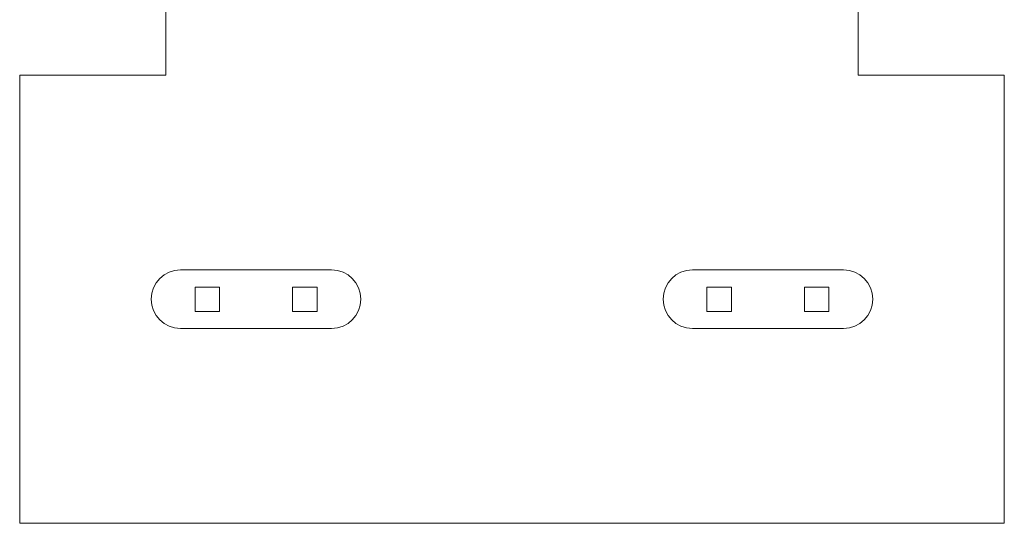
# Model space of a CAD drawing. Header units: millimetres. Extents: x -40905 to 281, y -74558 to -53256.
# Tile 1 of 6: x -40905 to -20705, y -74558 to -64221. Entities that reach past the tile are written whole.
import ezdxf

# ---------------------------------------------------------------- set-up
doc = ezdxf.new("R2010")
doc.units = ezdxf.units.MM

msp = doc.modelspace()

# ---------------------------------------------------------------- linework, layer by layer
at = {"color": 5, "lineweight": 5}
for points in [[(-37905.4, -61457.5), (-37905.4, -65357.5), (-40905.4, -65357.5), (-40905.4, -74557.5), (-20705.4, -74557.5), (-20705.4, -65357.5), (-23705.4, -65357.5), (-23705.4, -61457.5)], [(-37305.4, -69707.5), (-36805.4, -69707.5), (-36805.4, -70207.5), (-37305.4, -70207.5)], [(-35305.4, -69707.5), (-34805.4, -69707.5), (-34805.4, -70207.5), (-35305.4, -70207.5)], [(-26805.4, -69707.5), (-26305.4, -69707.5), (-26305.4, -70207.5), (-26805.4, -70207.5)], [(-24805.4, -69707.5), (-24305.4, -69707.5), (-24305.4, -70207.5), (-24805.4, -70207.5)]]:
    msp.add_lwpolyline(points, close=True, dxfattribs=at)
for points in [[(-37605.4, -69357.5), (-34505.4, -69357.5, -1), (-34505.4, -70557.5), (-37605.4, -70557.5, -1)], [(-27105.4, -69357.5), (-24005.4, -69357.5, -1), (-24005.4, -70557.5), (-27105.4, -70557.5, -1)]]:
    msp.add_lwpolyline(points, format="xyb", close=True, dxfattribs=at)

doc.saveas('drawing.dxf')
